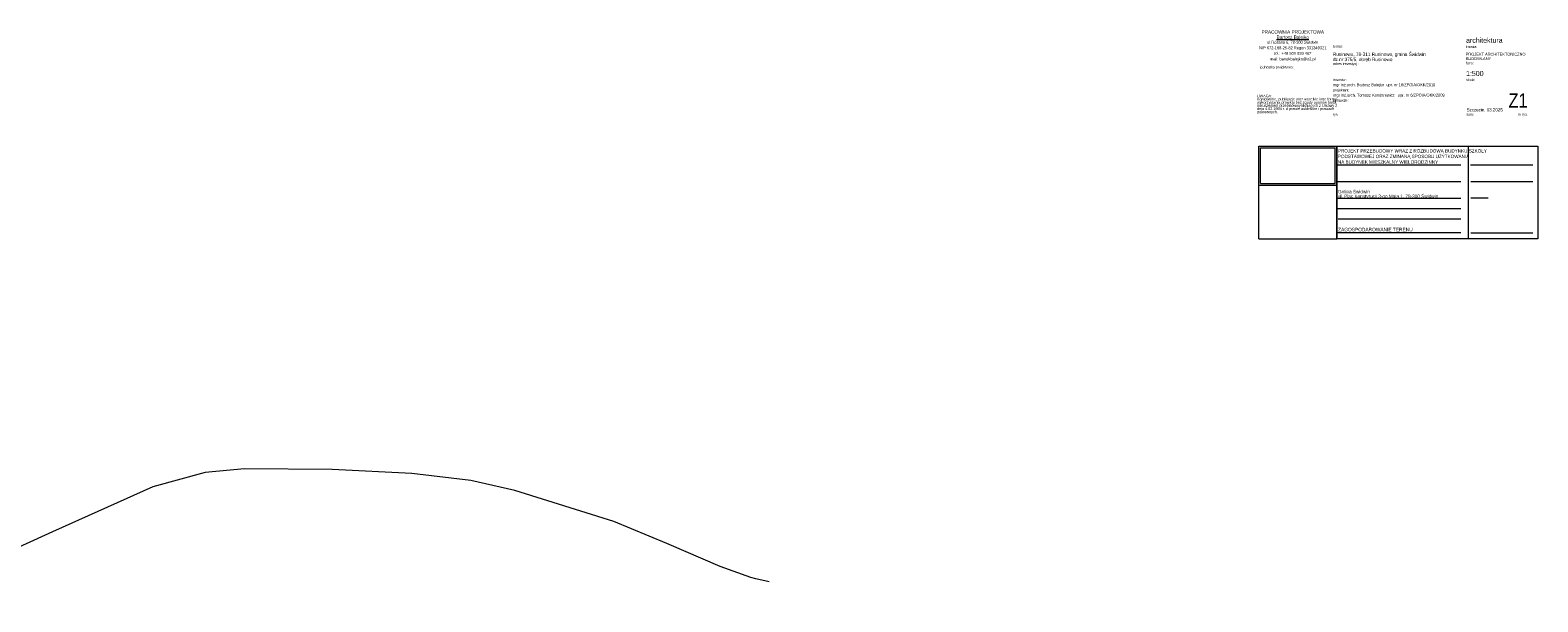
# Model space of a CAD drawing. Extents: x -198213 to 5540361, y 56395 to 5961443.
# Tile 76 of 76: x 5539889 to 5540361, y 5961252 to 5961431. Entities that reach past the tile are written whole.
import ezdxf

# ---------------------------------------------------------------- set-up
doc = ezdxf.new("R2010")
doc.units = 0
doc.header["$MEASUREMENT"] = 0
for name, color, linetype, lineweight in [('ARCH TABELA_Nr_Pióra__1', 8, 'Continuous', 25), ('ARCH TABELA_Nr_Pióra__21', 8, 'Continuous', 9), ('ARCH TABELA_Nr_Pióra__7', 8, 'Continuous', 13), ('kraweznik_Nr_Pióra__7', 8, 'Continuous', 13)]:
    doc.layers.add(name, color=color, linetype=linetype, lineweight=lineweight)
doc.styles.add('GENERATED_STYLE_2', font='ARIALN.TTF')
doc.styles.add('GENERATED_STYLE_5', font='ARIALN.TTF')
doc.styles.add('GENERATED_STYLE_6', font='ARIALN.TTF')
doc.styles.add('GENERATED_STYLE_7', font='ARIALN.TTF')

msp = doc.modelspace()

# ---------------------------------------------------------------- linework, layer by layer
at = {"layer": 'ARCH TABELA_Nr_Pióra__21', "linetype": 'Continuous'}
for p, q in [((5540273.83, 5961394.41), (5540298.29, 5961394.41)), ((5540273.83, 5961365.36), (5540273.83, 5961394.41)), ((5540273.83, 5961394.41), (5540361.33, 5961394.41)), ((5540274.36, 5961382.71), (5540274.36, 5961393.88)), ((5540274.36, 5961393.88), (5540297.76, 5961393.88)), ((5540297.76, 5961382.71), (5540297.76, 5961393.88)), ((5540298.29, 5961394.41), (5540298.29, 5961365.36)), ((5540298.29, 5961382.18), (5540298.29, 5961394.41)), ((5540298.29, 5961365.36), (5540298.29, 5961392.41)), ((5540339.52, 5961394.41), (5540339.52, 5961365.36)), ((5540361.33, 5961394.41), (5540361.33, 5961365.36)), ((5540298.65, 5961388.56), (5540337.15, 5961388.56)), ((5540340.21, 5961388.56), (5540359.71, 5961388.56)), ((5540274.36, 5961382.71), (5540297.76, 5961382.71)), ((5540298.65, 5961383.36), (5540337.15, 5961383.36)), ((5540340.3, 5961383.36), (5540359.71, 5961383.36)), ((5540273.83, 5961382.18), (5540298.29, 5961382.18)), ((5540298.65, 5961378.16), (5540337.15, 5961378.16)), ((5540340.36, 5961378.25), (5540345.76, 5961378.25)), ((5540298.65, 5961374.92), (5540337.15, 5961374.92)), ((5540298.71, 5961371.68), (5540337.15, 5961371.68)), ((5540273.83, 5961365.36), (5540298.29, 5961365.36)), ((5540361.33, 5961365.36), (5540298.29, 5961365.36)), ((5540298.65, 5961367.36), (5540337.15, 5961367.36)), ((5540340.36, 5961367.27), (5540351.77, 5961367.27)), ((5540351.77, 5961367.27), (5540359.71, 5961367.27))]:
    msp.add_line(p, q, dxfattribs=at)
at = {"layer": 'kraweznik_Nr_Pióra__7', "linetype": 'Continuous', "flags": 128}
msp.add_lwpolyline([(5540120.39, 5961257.97), (5540116.14, 5961258.88), (5540114.56, 5961259.34), (5540105.01, 5961262.78), (5540088.29, 5961269.93), (5540071.62, 5961276.83), (5540040.57, 5961286.52), (5540026.77, 5961289.64), (5540008.36, 5961291.91), (5539983.36, 5961293.07), (5539955.83, 5961293.37), (5539943.51, 5961292.14), (5539927.14, 5961287.72), (5539895.7, 5961273.58), (5539847.35, 5961251.67)], dxfattribs=at)

# ---------------------------------------------------------------- texts
at = {"layer": 'ARCH TABELA_Nr_Pióra__1', "linetype": 'Continuous', "insert": (5540298.65, 5961388.88), "char_height": 1.05, "attachment_point": 7, "line_spacing_factor": 1.001884, "style": 'GENERATED_STYLE_2'}
msp.add_mtext('{\\pt112716;PROJEKT PRZEBUDOWY WRAZ Z ROZBUDOWĄ BUDYNKU SZKOŁY \\P\\pt112716;PODSTAWOWEJ ORAZ ZMINANĄ SPOSOBU UŻYTKOWANIA \\P\\pt112716;NA BUDYNEK MIESZKALNY WIELORODZINNY}', dxfattribs=at)
at = {"layer": 'ARCH TABELA_Nr_Pióra__1', "linetype": 'Continuous', "insert": (5540298.72, 5961368.83), "char_height": 1.1, "attachment_point": 1, "style": 'GENERATED_STYLE_7'}
msp.add_mtext('{ZAGOSPODAROWANIE TERENU}', dxfattribs=at)
at = {"layer": 'ARCH TABELA_Nr_Pióra__21', "linetype": 'Continuous', "insert": (5540298.65, 5961377.86), "char_height": 1.0638, "attachment_point": 7, "line_spacing_factor": 0.807442, "style": 'GENERATED_STYLE_5'}
msp.add_mtext('{Gmina Świdwin\\Pul. Plac Konstytucji 3-go Maja 1, 78-300 Świdwin}', dxfattribs=at)
at = {"layer": 'ARCH TABELA_Nr_Pióra__7', "linetype": 'Continuous'}
for s, insert, char_height, attachment_point, line_spacing_factor, style in [('{PRACOWNIA PROJEKTOWA\\P\\LBartosz Balejko}', (5540284.5, 5961430.71), 1.0638, 2, 0.926719, 'GENERATED_STYLE_6'), ('{Rusinowo, 78-311 Rusinowo, gmina Świdwin \\Pdz.nr 375/5, obręb Rusinowo}', (5540297.09, 5961420.71), 1.0638, 7, 0.918867, 'GENERATED_STYLE_5'), ('{PROJEKT ARCHITEKTONICZNO\\PBUDOWLANY}', (5540338.74, 5961423.64), 0.9, 1, 0.923713, 'GENERATED_STYLE_5')]:
    msp.add_mtext(s, dxfattribs=dict(at, insert=insert, char_height=char_height, attachment_point=attachment_point, line_spacing_factor=line_spacing_factor, style=style))
at = {"layer": 'ARCH TABELA_Nr_Pióra__7', "linetype": 'Continuous', "style": 'GENERATED_STYLE_5'}
for s, insert, char_height, width, attachment_point, line_spacing_factor in [('{ul.Różana 6, 78-300 Świdwin\\PNIP 672-168-25-82 Regon 331349321\\Ptel.: +48 501 059 462\\Pmail: bartekbalejko@o2.pl}', (5540284.5, 5961427.4), 0.9043, 23.4043, 2, 1.156383), ('{UWAGA:\\PKopiowanie, publikacje oraz wszelkie inne formy wykorzystania projektu bez zgody autorów będą naruszeniem przepisówwynikających z Ustawy z dnia 4.02.1994 r. o prawie autorskim i prawach pokrewnych.}', (5540273.29, 5961410.56), 0.85106, 22.417, 1, 0.703415)]:
    msp.add_mtext(s, dxfattribs=dict(at, insert=insert, char_height=char_height, width=width, attachment_point=attachment_point, line_spacing_factor=line_spacing_factor))
for s, insert, char_height, attachment_point in [('{temat:}', (5540297.14, 5961426.03), 0.798, 1), ('{branża:}', (5540338.71, 5961425.97), 0.798, 1), ('{architektura}', (5540338.84, 5961428.36), 1.5958, 1), ('{adres inwestycji:}', (5540297.14, 5961420.63), 0.7979, 1), ('{faza:}', (5540338.8, 5961420.79), 0.798, 1), ('{jednostka projektowa:}', (5540274.18, 5961419.56), 0.7979, 1), ('{inwestor:}', (5540297.14, 5961415.59), 0.7979, 1), ('{skala:}', (5540338.88, 5961415.58), 0.798, 1), ('{1:500}', (5540338.83, 5961417.96), 1.596, 1), ('{mgr inż.arch. Bartosz Balejko  upr. nr 16/ZPOIA/OKK/2010}', (5540297.08, 5961414.08), 0.9, 1), ('{projektant:}', (5540297.14, 5961412.39), 0.7979, 1), ('{mgr inż.arch. Tomasz Kondarewicz   upr. nr 6/ZPOIA/OKK/2009}', (5540297.14, 5961410.84), 0.9, 1), ('{Z1}', (5540358.15, 5961410.96), 4.5, 3), ('{sprawdził:}', (5540297.16, 5961409.15), 0.7979, 1), ('{Szczecin, 03.2025}', (5540338.99, 5961406.3), 1.0106, 1), ('{rys.}', (5540297.05, 5961404.72), 0.798, 1), ('{data:}', (5540338.8, 5961404.72), 0.798, 1), ('{nr rys.}', (5540355.11, 5961404.74), 0.798, 1)]:
    msp.add_mtext(s, dxfattribs=dict(at, insert=insert, char_height=char_height, attachment_point=attachment_point))

doc.saveas('drawing.dxf')
